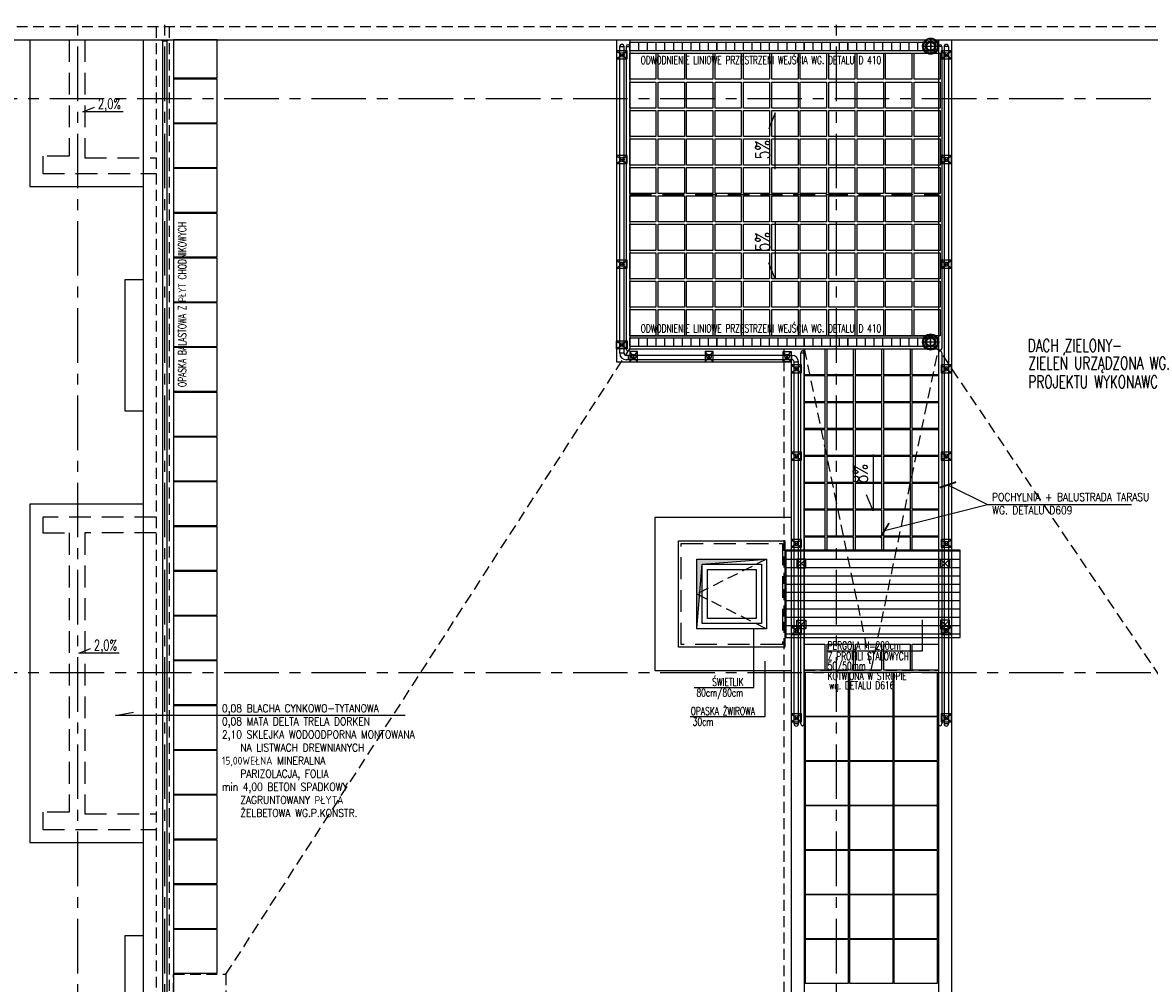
# Model space of a CAD drawing. Extents: x 41755 to 123924, y -112333 to 86187.
# Tile 29 of 256: x 103778 to 105070, y -98352 to -97251. Entities that reach past the tile are written whole.
import ezdxf
from ezdxf.enums import TextEntityAlignment as Align

# ---------------------------------------------------------------- set-up
doc = ezdxf.new("R2010")
doc.units = 0
doc.header["$LTSCALE"] = 50
doc.linetypes.add('CENTER', pattern=[2, 1.25, -0.25, 0.25, -0.25])
doc.linetypes.add('DASHED', pattern=[0.75, 0.5, -0.25])
doc.layers.get('0').update_dxf_attribs({"color": 101, "linetype": 'CONTINUOUS'})
for name, color, linetype in [('Ele-balustrada', 8, 'CONTINUOUS'), ('Ins-kan', 54, 'CONTINUOUS'), ('Ins-wod', 4, 'CONTINUOUS'), ('Okn---okna', 5, 'CONTINUOUS'), ('Opis-spadki', 61, 'CONTINUOUS'), ('Os-osie glowne', 1, 'CENTER'), ('Pos-ceramika', 14, 'CONTINUOUS'), ('Pzt-chodniki-hatch', 252, 'CONTINUOUS'), ('Sc-metal', 141, 'CONTINUOUS'), ('Sch-opis', 51, 'CONTINUOUS'), ('W-idok', 8, 'CONTINUOUS'), ('W-idok pod', 5, 'DASHED'), ('W-izol-w', 144, 'CONTINUOUS'), ('W-otwor-strop', 1, 'CONTINUOUS'), ('W-widok-spadki', 61, 'CONTINUOUS')]:
    doc.layers.add(name, color=color, linetype=linetype)
doc.styles.add('ROMANS', font='romans', dxfattribs={"width": 0.85})
doc.dimstyles.new('CHMIELNA', dxfattribs={"dimscale": 3.5, "dimtxt": 4, "dimasz": 1.5, "dimexe": 3, "dimexo": 0, "dimgap": 1, "dimtad": 1, "dimdec": 1, "dimrnd": 0.5, "dimzin": 12, "dimdsep": 46, "dimtxsty": 'ROMANS', "dimblk": 'DIMTICK', "dimcen": 0.09, "dimse1": 1, "dimse2": 1, "dimclrd": 143, "dimclrt": 53, "dimadec": 0, "dimazin": 0, "dimtfac": 1, "dimtdec": 1, "dimtix": 1, "dimtmove": 2, "dimatfit": 2, "dimldrblk": 'ARCHTICK', "dimfxl": 0, "dimtolj": 1, "dimtzin": 0, "dimarcsym": 0})

# ---------------------------------------------------------------- blocks, each defined once
blk = doc.blocks.new('SPADKI')
at = {"ltscale": 25}
blk.add_lwpolyline([(0, 0), (0, -70), (-8, -50), (-8, -50)], dxfattribs=at)
at = {"ltscale": 25, "style": 'ROMANS', "width": 0.7}
blk.add_attdef('SP%', text='', height=18, rotation=90, dxfattribs=at).set_placement((-4.9, -24), align=Align.CENTER)
blk = doc.blocks.new('DIMTICK')
for p, q in [((0, 1), (0, -1)), ((-1, 0), (1, 0))]:
    blk.add_line(p, q)
at = {"const_width": 0.141}
blk.add_lwpolyline([(0.707, 0.707), (-0.707, -0.707)], dxfattribs=at)
blk = doc.blocks.new('_sfkhmgkjm')
for points in [[(-3.5, 0), (-3.5, -0.5)], [(-3.5, 0), (3.5, 0), (3.5, 0)], [(3.5, 0), (3.5, -0.5)]]:
    blk.add_lwpolyline(points)
blk.add_lwpolyline([(3.5, -0.5, -0.284735), (-3.5, -0.5, -7)], format="xyb")
blk = doc.blocks.new('odwodnienie-liniowe2_mb')
at = {"ltscale": 25}
for p, q in [((0, 7.5), (100, 7.5)), ((10, 5), (10, -5)), ((20, 5), (20, -5)), ((30, 5), (30, -5)), ((40, 5), (40, -5)), ((50, 5), (50, -5)), ((60, 5), (60, -5)), ((70, 5), (70, -5)), ((80, 5), (80, -5)), ((90, 5), (90, -5)), ((0, -7.5), (100, -7.5))]:
    blk.add_line(p, q, dxfattribs=at)
blk.add_lwpolyline([(0, 5), (100, 5), (100, -5), (0, -5)], close=True, dxfattribs=at)
blk = doc.blocks.new('_VKJXKDFJKJFHKJGFJHKVCJKHGHJ')
at = {"layer": 'Ins-wod'}
for p, q in [((-7.9, 0), (7.9, 0)), ((0, 7.9), (0, -7.9)), ((0, -5.9), (0, 6)), ((0, 6), (0, -5.9))]:
    blk.add_line(p, q, dxfattribs=at)
for radius in [9.24, 8.12, 5.95, 5.25, 4.55]:
    blk.add_circle((0, 0), radius, dxfattribs=at)

msp = doc.modelspace()

# ---------------------------------------------------------------- hatches: boundary and pattern name
at = {"layer": 'W-idok'}
h = msp.add_hatch(dxfattribs=at)
h.set_pattern_fill('ANSI31', color=256, scale=3, angle=135, style=0)
h.set_pattern_definition([(180, (48983.419, 565.478), (-4e-15, -9.525), [])])
h.paths.add_polyline_path([(104662.966, -97855.824), (104652.966, -97855.824), (104652.966, -97955.824), (104662.966, -97955.824)])
h.paths.add_polyline_path([(104677.966, -97855.824), (104662.966, -97855.824), (104662.966, -97955.824), (104677.966, -97955.824)])
h.paths.add_polyline_path([(104710.966, -97855.824), (104677.966, -97855.824), (104677.966, -97955.824), (104710.966, -97955.824)])
h.paths.add_polyline_path([(104723.419, -97855.824), (104710.966, -97855.824), (104710.966, -97955.824), (104743.095, -97955.824)])
h.paths.add_polyline_path([(104780.023, -97855.824), (104723.419, -97855.824), (104743.095, -97955.824), (104759.268, -97955.824)])
h.paths.add_polyline_path([(104827.966, -97855.824), (104780.023, -97855.824), (104759.268, -97955.824), (104827.966, -97955.824)])
h.paths.add_polyline_path([(104842.966, -97855.824), (104827.966, -97855.824), (104827.966, -97955.824), (104842.966, -97955.824)])
h.paths.add_polyline_path([(104852.966, -97855.824), (104842.966, -97855.824), (104842.966, -97955.824), (104852.966, -97955.824)])
at = {"layer": 'W-otwor-strop'}
msp.add_hatch(color=256, dxfattribs=at).paths.add_polyline_path([(104630.966, -97865.824), (104550.966, -97865.824), (104550.966, -97945.824), (104556.966, -97871.824)])

# ---------------------------------------------------------------- linework, layer by layer
at = {"layer": 'Ele-balustrada'}
for p, q in [((104462.466, -97629.824), (104462.466, -97278.324)), ((104462.466, -97278.324), (104467.466, -97278.324)), ((104467.466, -97629.824), (104467.466, -97278.324)), ((104469.966, -97278.324), (104473.966, -97278.324)), ((104831.966, -97278.324), (104827.966, -97278.324)), ((104839.466, -97278.324), (104834.466, -97278.324)), ((104458.966, -97292.324), (104470.966, -97283.324)), ((104458.966, -97283.324), (104470.966, -97292.324)), ((104458.966, -97292.324), (104470.966, -97283.324)), ((104458.966, -97283.324), (104470.966, -97292.324)), ((104830.966, -97292.324), (104842.966, -97283.324)), ((104830.966, -97283.324), (104842.966, -97292.324)), ((104458.966, -97412.324), (104470.966, -97403.324)), ((104458.966, -97403.324), (104470.966, -97412.324)), ((104458.966, -97412.324), (104470.966, -97403.324)), ((104458.966, -97403.324), (104470.966, -97412.324)), ((104830.966, -97412.324), (104842.966, -97403.324)), ((104830.966, -97403.324), (104842.966, -97412.324)), ((104830.966, -97412.324), (104842.966, -97403.324)), ((104830.966, -97403.324), (104842.966, -97412.324)), ((104458.966, -97532.324), (104470.966, -97523.324)), ((104458.966, -97523.324), (104470.966, -97532.324)), ((104458.966, -97532.324), (104470.966, -97523.324)), ((104458.966, -97523.324), (104470.966, -97532.324)), ((104830.966, -97532.324), (104842.966, -97523.324)), ((104830.966, -97523.324), (104842.966, -97532.324)), ((104830.966, -97532.324), (104842.966, -97523.324)), ((104830.966, -97523.324), (104842.966, -97532.324)), ((104458.966, -97615.824), (104470.966, -97624.824)), ((104458.966, -97624.824), (104470.966, -97615.824)), ((104482.966, -97639.824), (104473.966, -97627.824)), ((104473.966, -97639.824), (104482.966, -97627.824)), ((104569.466, -97639.824), (104560.466, -97627.824)), ((104560.466, -97639.824), (104569.466, -97627.824)), ((104649.966, -97639.824), (104658.966, -97627.824)), ((104658.966, -97639.824), (104649.966, -97627.824)), ((104467.466, -97629.824), (104462.466, -97629.824)), ((104659.966, -97632.324), (104469.966, -97632.324)), ((104659.966, -97637.324), (104469.966, -97637.324)), ((104471.966, -97632.324), (104471.966, -97637.324)), ((104659.966, -97637.324), (104659.966, -97632.324)), ((104662.466, -98054.824), (104662.466, -97639.824)), ((104662.466, -97639.824), (104667.466, -97639.824)), ((104667.466, -98054.824), (104667.466, -97639.824)), ((104669.966, -97629.324), (104673.966, -97629.324)), ((104658.966, -97652.324), (104670.966, -97643.324)), ((104658.966, -97643.324), (104670.966, -97652.324)), ((104830.966, -97652.324), (104842.966, -97643.324)), ((104830.966, -97643.324), (104842.966, -97652.324)), ((104658.966, -97752.324), (104670.966, -97743.324)), ((104658.966, -97743.324), (104670.966, -97752.324)), ((104830.966, -97752.324), (104842.966, -97743.324)), ((104830.966, -97743.324), (104842.966, -97752.324)), ((104658.966, -97852.324), (104670.966, -97843.324)), ((104658.966, -97843.324), (104670.966, -97852.324)), ((104830.966, -97852.324), (104842.966, -97843.324)), ((104830.966, -97843.324), (104842.966, -97852.324)), ((104658.966, -97952.324), (104670.966, -97943.324)), ((104658.966, -97943.324), (104670.966, -97952.324)), ((104830.966, -97952.324), (104842.966, -97943.324)), ((104830.966, -97943.324), (104842.966, -97952.324)), ((104658.966, -98052.324), (104670.966, -98043.324)), ((104658.966, -98043.324), (104670.966, -98052.324)), ((104667.466, -98054.824), (104662.466, -98054.824)), ((104830.966, -98052.324), (104842.966, -98043.324)), ((104830.966, -98043.324), (104842.966, -98052.324)), ((104839.466, -98054.824), (104834.466, -98054.824))]:
    msp.add_line(p, q, dxfattribs=at)
for points in [[(103938.466, -99941.816), (103938.466, -97271.832)], [(103943.466, -99941.816), (103943.466, -97271.832)], [(104469.966, -97278.324), (104469.966, -97625.324)], [(104473.966, -97278.324), (104473.966, -97625.324)], [(104827.966, -97278.324), (104827.966, -97624.324)], [(104831.966, -97278.324), (104831.966, -97624.324)], [(104834.466, -97278.324), (104834.466, -98054.824)], [(104839.466, -97278.324), (104839.466, -98054.824)], [(104669.966, -98054.824), (104669.966, -97629.324)], [(104673.966, -98054.824), (104673.966, -97629.324)], [(104827.966, -97629.324), (104827.966, -98054.824)], [(104831.966, -97629.324), (104831.966, -98054.824)]]:
    msp.add_lwpolyline(points, dxfattribs=at)
for points in [[(104458.966, -97292.324), (104470.966, -97292.324), (104470.966, -97283.324), (104458.966, -97283.324)], [(104458.966, -97292.324), (104470.966, -97292.324), (104470.966, -97283.324), (104458.966, -97283.324)], [(104830.966, -97292.324), (104842.966, -97292.324), (104842.966, -97283.324), (104830.966, -97283.324)], [(104458.966, -97412.324), (104470.966, -97412.324), (104470.966, -97403.324), (104458.966, -97403.324)], [(104458.966, -97412.324), (104470.966, -97412.324), (104470.966, -97403.324), (104458.966, -97403.324)], [(104830.966, -97412.324), (104842.966, -97412.324), (104842.966, -97403.324), (104830.966, -97403.324)], [(104830.966, -97412.324), (104842.966, -97412.324), (104842.966, -97403.324), (104830.966, -97403.324)], [(104458.966, -97532.324), (104470.966, -97532.324), (104470.966, -97523.324), (104458.966, -97523.324)], [(104458.966, -97532.324), (104470.966, -97532.324), (104470.966, -97523.324), (104458.966, -97523.324)], [(104830.966, -97532.324), (104842.966, -97532.324), (104842.966, -97523.324), (104830.966, -97523.324)], [(104830.966, -97532.324), (104842.966, -97532.324), (104842.966, -97523.324), (104830.966, -97523.324)], [(104458.966, -97615.824), (104470.966, -97615.824), (104470.966, -97624.824), (104458.966, -97624.824)], [(104482.966, -97639.824), (104482.966, -97627.824), (104473.966, -97627.824), (104473.966, -97639.824)], [(104569.466, -97639.824), (104569.466, -97627.824), (104560.466, -97627.824), (104560.466, -97639.824)], [(104649.966, -97639.824), (104649.966, -97627.824), (104658.966, -97627.824), (104658.966, -97639.824)], [(104658.966, -97652.324), (104670.966, -97652.324), (104670.966, -97643.324), (104658.966, -97643.324)], [(104830.966, -97652.324), (104842.966, -97652.324), (104842.966, -97643.324), (104830.966, -97643.324)], [(104658.966, -97752.324), (104670.966, -97752.324), (104670.966, -97743.324), (104658.966, -97743.324)], [(104830.966, -97752.324), (104842.966, -97752.324), (104842.966, -97743.324), (104830.966, -97743.324)], [(104658.966, -97852.324), (104670.966, -97852.324), (104670.966, -97843.324), (104658.966, -97843.324)], [(104830.966, -97852.324), (104842.966, -97852.324), (104842.966, -97843.324), (104830.966, -97843.324)], [(104658.966, -97952.324), (104670.966, -97952.324), (104670.966, -97943.324), (104658.966, -97943.324)], [(104830.966, -97952.324), (104842.966, -97952.324), (104842.966, -97943.324), (104830.966, -97943.324)], [(104658.966, -98052.324), (104670.966, -98052.324), (104670.966, -98043.324), (104658.966, -98043.324)], [(104830.966, -98052.324), (104842.966, -98052.324), (104842.966, -98043.324), (104830.966, -98043.324)]]:
    msp.add_lwpolyline(points, close=True, dxfattribs=at)
for centre in [(104464.966, -97287.824), (104464.966, -97287.824), (104836.966, -97287.824), (104464.966, -97407.824), (104464.966, -97407.824), (104836.966, -97407.824), (104836.966, -97407.824), (104464.966, -97527.824), (104464.966, -97527.824), (104836.966, -97527.824), (104836.966, -97527.824), (104464.966, -97620.324), (104478.466, -97633.824), (104564.966, -97633.824), (104654.466, -97633.824), (104664.966, -97647.824), (104836.966, -97647.824), (104664.966, -97747.824), (104836.966, -97747.824), (104664.966, -97847.824), (104836.966, -97847.824), (104664.966, -97947.824), (104836.966, -97947.824), (104664.966, -98047.824), (104836.966, -98047.824)]:
    msp.add_circle(centre, 2.5, dxfattribs=at)
for centre, radius, start, end in [((104464.966, -97278.324), 2.5, 0, 180), ((104471.966, -97278.324), 2, 0, 180), ((104829.966, -97278.324), 2, 0, 180), ((104836.966, -97278.324), 2.5, 0, 180), ((104471.966, -97625.324), 2, 180, 0), ((104671.966, -97629.324), 2, 0, 180), ((104829.966, -97624.324), 2, 180, 0), ((104829.966, -97629.324), 2, 0, 180), ((104469.966, -97629.824), 7.5, 180, 270), ((104469.966, -97629.824), 2.5, 180, 270), ((104659.966, -97639.824), 7.5, 0, 90), ((104659.966, -97639.824), 2.5, 0, 90), ((104664.966, -98054.824), 2.5, 180, 0), ((104671.966, -98054.824), 2, 180, 0), ((104829.966, -98054.824), 2, 180, 0), ((104836.966, -98054.824), 2.5, 180, 0)]:
    msp.add_arc(centre, radius, start, end, dxfattribs=at)
at = {"layer": 'Okn---okna'}
for points in [[(104550.966, -97865.824), (104630.966, -97865.824), (104630.966, -97945.824), (104550.966, -97945.824)], [(104556.966, -97871.824), (104624.966, -97871.824), (104624.966, -97939.824), (104556.966, -97939.824)], [(104562.966, -97877.824), (104618.966, -97877.824), (104618.966, -97933.824), (104562.966, -97933.824)]]:
    msp.add_lwpolyline(points, close=True, dxfattribs=at)
at = {"layer": 'Okn---okna', "linetype": 'DASHED', "ltscale": 0.5}
msp.add_lwpolyline([(104630.966, -97865.824), (104550.966, -97905.824), (104630.966, -97945.824)], dxfattribs=at)
at = {"layer": 'Os-osie glowne'}
for points in [[(103840.966, -102040.824), (103840.966, -96063.824)], [(103940.966, -102040.824), (103940.966, -96063.824)], [(104710.966, -102040.824), (104710.966, -96063.824)], [(99508.966, -97337.824), (111775.966, -97337.824)], [(99508.966, -97995.824), (111775.966, -97995.824)]]:
    msp.add_lwpolyline(points, dxfattribs=at)
at = {"layer": 'Pos-ceramika'}
for points in [[(104473.966, -97285.824), (104503.966, -97285.824), (104503.966, -97315.824), (104473.966, -97315.824)], [(104506.566, -97285.824), (104536.566, -97285.824), (104536.566, -97315.824), (104506.566, -97315.824)], [(104539.166, -97285.824), (104569.166, -97285.824), (104569.166, -97315.824), (104539.166, -97315.824)], [(104571.766, -97285.824), (104601.766, -97285.824), (104601.766, -97315.824), (104571.766, -97315.824)], [(104604.366, -97285.824), (104634.366, -97285.824), (104634.366, -97315.824), (104604.366, -97315.824)], [(104636.966, -97285.824), (104666.966, -97285.824), (104666.966, -97315.824), (104636.966, -97315.824)], [(104669.566, -97285.824), (104699.566, -97285.824), (104699.566, -97315.824), (104669.566, -97315.824)], [(104702.166, -97285.824), (104732.166, -97285.824), (104732.166, -97315.824), (104702.166, -97315.824)], [(104734.766, -97285.824), (104764.766, -97285.824), (104764.766, -97315.824), (104734.766, -97315.824)], [(104767.366, -97285.824), (104797.366, -97285.824), (104797.366, -97315.824), (104767.366, -97315.824)], [(104799.966, -97285.824), (104829.966, -97285.824), (104829.966, -97315.824), (104799.966, -97315.824)], [(104473.966, -97319.024), (104503.966, -97319.024), (104503.966, -97349.024), (104473.966, -97349.024)], [(104506.566, -97319.024), (104536.566, -97319.024), (104536.566, -97349.024), (104506.566, -97349.024)], [(104539.166, -97319.024), (104569.166, -97319.024), (104569.166, -97349.024), (104539.166, -97349.024)], [(104571.766, -97319.024), (104601.766, -97319.024), (104601.766, -97349.024), (104571.766, -97349.024)], [(104604.366, -97319.024), (104634.366, -97319.024), (104634.366, -97349.024), (104604.366, -97349.024)], [(104636.966, -97319.024), (104666.966, -97319.024), (104666.966, -97349.024), (104636.966, -97349.024)], [(104669.566, -97319.024), (104699.566, -97319.024), (104699.566, -97349.024), (104669.566, -97349.024)], [(104702.166, -97319.024), (104732.166, -97319.024), (104732.166, -97349.024), (104702.166, -97349.024)], [(104734.766, -97319.024), (104764.766, -97319.024), (104764.766, -97349.024), (104734.766, -97349.024)], [(104767.366, -97319.024), (104797.366, -97319.024), (104797.366, -97349.024), (104767.366, -97349.024)], [(104799.966, -97319.024), (104829.966, -97319.024), (104829.966, -97349.024), (104799.966, -97349.024)], [(104473.966, -97351.624), (104503.966, -97351.624), (104503.966, -97381.624), (104473.966, -97381.624)], [(104506.566, -97351.624), (104536.566, -97351.624), (104536.566, -97381.624), (104506.566, -97381.624)], [(104539.166, -97351.624), (104569.166, -97351.624), (104569.166, -97381.624), (104539.166, -97381.624)], [(104571.766, -97351.624), (104601.766, -97351.624), (104601.766, -97381.624), (104571.766, -97381.624)], [(104604.366, -97351.624), (104634.366, -97351.624), (104634.366, -97381.624), (104604.366, -97381.624)], [(104636.966, -97351.624), (104666.966, -97351.624), (104666.966, -97381.624), (104636.966, -97381.624)], [(104669.566, -97351.624), (104699.566, -97351.624), (104699.566, -97381.624), (104669.566, -97381.624)], [(104702.166, -97351.624), (104732.166, -97351.624), (104732.166, -97381.624), (104702.166, -97381.624)], [(104734.766, -97351.624), (104764.766, -97351.624), (104764.766, -97381.624), (104734.766, -97381.624)], [(104767.366, -97351.624), (104797.366, -97351.624), (104797.366, -97381.624), (104767.366, -97381.624)], [(104799.966, -97351.624), (104829.966, -97351.624), (104829.966, -97381.624), (104799.966, -97381.624)], [(104473.966, -97384.224), (104503.966, -97384.224), (104503.966, -97414.224), (104473.966, -97414.224)], [(104506.566, -97384.224), (104536.566, -97384.224), (104536.566, -97414.224), (104506.566, -97414.224)], [(104539.166, -97384.224), (104569.166, -97384.224), (104569.166, -97414.224), (104539.166, -97414.224)], [(104571.766, -97384.224), (104601.766, -97384.224), (104601.766, -97414.224), (104571.766, -97414.224)], [(104604.366, -97384.224), (104634.366, -97384.224), (104634.366, -97414.224), (104604.366, -97414.224)], [(104636.966, -97384.224), (104666.966, -97384.224), (104666.966, -97414.224), (104636.966, -97414.224)], [(104669.566, -97384.224), (104699.566, -97384.224), (104699.566, -97414.224), (104669.566, -97414.224)], [(104702.166, -97384.224), (104732.166, -97384.224), (104732.166, -97414.224), (104702.166, -97414.224)], [(104734.766, -97384.224), (104764.766, -97384.224), (104764.766, -97414.224), (104734.766, -97414.224)], [(104767.366, -97384.224), (104797.366, -97384.224), (104797.366, -97414.224), (104767.366, -97414.224)], [(104799.966, -97384.224), (104829.966, -97384.224), (104829.966, -97414.224), (104799.966, -97414.224)], [(104473.966, -97416.824), (104503.966, -97416.824), (104503.966, -97446.824), (104473.966, -97446.824)], [(104506.566, -97416.824), (104536.566, -97416.824), (104536.566, -97446.824), (104506.566, -97446.824)], [(104539.166, -97416.824), (104569.166, -97416.824), (104569.166, -97446.824), (104539.166, -97446.824)], [(104571.766, -97416.824), (104601.766, -97416.824), (104601.766, -97446.824), (104571.766, -97446.824)], [(104604.366, -97416.824), (104634.366, -97416.824), (104634.366, -97446.824), (104604.366, -97446.824)], [(104636.966, -97416.824), (104666.966, -97416.824), (104666.966, -97446.824), (104636.966, -97446.824)], [(104669.566, -97416.824), (104699.566, -97416.824), (104699.566, -97446.824), (104669.566, -97446.824)], [(104702.166, -97416.824), (104732.166, -97416.824), (104732.166, -97446.824), (104702.166, -97446.824)], [(104734.766, -97416.824), (104764.766, -97416.824), (104764.766, -97446.824), (104734.766, -97446.824)], [(104767.366, -97416.824), (104797.366, -97416.824), (104797.366, -97446.824), (104767.366, -97446.824)], [(104799.966, -97416.824), (104829.966, -97416.824), (104829.966, -97446.824), (104799.966, -97446.824)], [(104473.966, -97449.424), (104503.966, -97449.424), (104503.966, -97479.424), (104473.966, -97479.424)], [(104506.566, -97449.424), (104536.566, -97449.424), (104536.566, -97479.424), (104506.566, -97479.424)], [(104539.166, -97449.424), (104569.166, -97449.424), (104569.166, -97479.424), (104539.166, -97479.424)], [(104571.766, -97449.424), (104601.766, -97449.424), (104601.766, -97479.424), (104571.766, -97479.424)], [(104604.366, -97449.424), (104634.366, -97449.424), (104634.366, -97479.424), (104604.366, -97479.424)], [(104636.966, -97449.424), (104666.966, -97449.424), (104666.966, -97479.424), (104636.966, -97479.424)], [(104669.566, -97449.424), (104699.566, -97449.424), (104699.566, -97479.424), (104669.566, -97479.424)], [(104702.166, -97449.424), (104732.166, -97449.424), (104732.166, -97479.424), (104702.166, -97479.424)], [(104734.766, -97449.424), (104764.766, -97449.424), (104764.766, -97479.424), (104734.766, -97479.424)], [(104767.366, -97449.424), (104797.366, -97449.424), (104797.366, -97479.424), (104767.366, -97479.424)], [(104799.966, -97449.424), (104829.966, -97449.424), (104829.966, -97479.424), (104799.966, -97479.424)], [(104473.966, -97482.024), (104503.966, -97482.024), (104503.966, -97512.024), (104473.966, -97512.024)], [(104506.566, -97482.024), (104536.566, -97482.024), (104536.566, -97512.024), (104506.566, -97512.024)], [(104539.166, -97482.024), (104569.166, -97482.024), (104569.166, -97512.024), (104539.166, -97512.024)], [(104571.766, -97482.024), (104601.766, -97482.024), (104601.766, -97512.024), (104571.766, -97512.024)], [(104604.366, -97482.024), (104634.366, -97482.024), (104634.366, -97512.024), (104604.366, -97512.024)], [(104636.966, -97482.024), (104666.966, -97482.024), (104666.966, -97512.024), (104636.966, -97512.024)], [(104669.566, -97482.024), (104699.566, -97482.024), (104699.566, -97512.024), (104669.566, -97512.024)], [(104702.166, -97482.024), (104732.166, -97482.024), (104732.166, -97512.024), (104702.166, -97512.024)], [(104734.766, -97482.024), (104764.766, -97482.024), (104764.766, -97512.024), (104734.766, -97512.024)], [(104767.366, -97482.024), (104797.366, -97482.024), (104797.366, -97512.024), (104767.366, -97512.024)], [(104799.966, -97482.024), (104829.966, -97482.024), (104829.966, -97512.024), (104799.966, -97512.024)], [(104473.966, -97514.624), (104503.966, -97514.624), (104503.966, -97544.624), (104473.966, -97544.624)], [(104506.566, -97514.624), (104536.566, -97514.624), (104536.566, -97544.624), (104506.566, -97544.624)], [(104539.166, -97514.624), (104569.166, -97514.624), (104569.166, -97544.624), (104539.166, -97544.624)], [(104571.766, -97514.624), (104601.766, -97514.624), (104601.766, -97544.624), (104571.766, -97544.624)], [(104604.366, -97514.624), (104634.366, -97514.624), (104634.366, -97544.624), (104604.366, -97544.624)], [(104636.966, -97514.624), (104666.966, -97514.624), (104666.966, -97544.624), (104636.966, -97544.624)], [(104669.566, -97514.624), (104699.566, -97514.624), (104699.566, -97544.624), (104669.566, -97544.624)], [(104702.166, -97514.624), (104732.166, -97514.624), (104732.166, -97544.624), (104702.166, -97544.624)], [(104734.766, -97514.624), (104764.766, -97514.624), (104764.766, -97544.624), (104734.766, -97544.624)], [(104767.366, -97514.624), (104797.366, -97514.624), (104797.366, -97544.624), (104767.366, -97544.624)], [(104799.966, -97514.624), (104829.966, -97514.624), (104829.966, -97544.624), (104799.966, -97544.624)], [(104473.966, -97547.224), (104503.966, -97547.224), (104503.966, -97577.224), (104473.966, -97577.224)], [(104506.566, -97547.224), (104536.566, -97547.224), (104536.566, -97577.224), (104506.566, -97577.224)], [(104539.166, -97547.224), (104569.166, -97547.224), (104569.166, -97577.224), (104539.166, -97577.224)], [(104571.766, -97547.224), (104601.766, -97547.224), (104601.766, -97577.224), (104571.766, -97577.224)], [(104604.366, -97547.224), (104634.366, -97547.224), (104634.366, -97577.224), (104604.366, -97577.224)], [(104636.966, -97547.224), (104666.966, -97547.224), (104666.966, -97577.224), (104636.966, -97577.224)], [(104669.566, -97547.224), (104699.566, -97547.224), (104699.566, -97577.224), (104669.566, -97577.224)], [(104702.166, -97547.224), (104732.166, -97547.224), (104732.166, -97577.224), (104702.166, -97577.224)], [(104734.766, -97547.224), (104764.766, -97547.224), (104764.766, -97577.224), (104734.766, -97577.224)], [(104767.366, -97547.224), (104797.366, -97547.224), (104797.366, -97577.224), (104767.366, -97577.224)], [(104799.966, -97547.224), (104829.966, -97547.224), (104829.966, -97577.224), (104799.966, -97577.224)], [(104473.966, -97579.824), (104503.966, -97579.824), (104503.966, -97609.824), (104473.966, -97609.824)], [(104506.566, -97579.824), (104536.566, -97579.824), (104536.566, -97609.824), (104506.566, -97609.824)], [(104539.166, -97579.824), (104569.166, -97579.824), (104569.166, -97609.824), (104539.166, -97609.824)], [(104571.766, -97579.824), (104601.766, -97579.824), (104601.766, -97609.824), (104571.766, -97609.824)], [(104604.366, -97579.824), (104634.366, -97579.824), (104634.366, -97609.824), (104604.366, -97609.824)], [(104636.966, -97579.824), (104666.966, -97579.824), (104666.966, -97609.824), (104636.966, -97609.824)], [(104669.566, -97579.824), (104699.566, -97579.824), (104699.566, -97609.824), (104669.566, -97609.824)], [(104702.166, -97579.824), (104732.166, -97579.824), (104732.166, -97609.824), (104702.166, -97609.824)], [(104734.766, -97579.824), (104764.766, -97579.824), (104764.766, -97609.824), (104734.766, -97609.824)], [(104767.366, -97579.824), (104797.366, -97579.824), (104797.366, -97609.824), (104767.366, -97609.824)], [(104799.966, -97579.824), (104829.966, -97579.824), (104829.966, -97609.824), (104799.966, -97609.824)], [(104673.966, -97624.824), (104697.566, -97624.824), (104697.566, -97654.824), (104673.966, -97654.824)], [(104700.166, -97624.824), (104730.166, -97624.824), (104730.166, -97654.824), (104700.166, -97654.824)], [(104732.766, -97624.824), (104762.766, -97624.824), (104762.766, -97654.824), (104732.766, -97654.824)], [(104765.366, -97624.824), (104795.366, -97624.824), (104795.366, -97654.824), (104765.366, -97654.824)], [(104797.966, -97624.824), (104827.966, -97624.824), (104827.966, -97654.824), (104797.966, -97654.824)], [(104673.966, -97655.594), (104697.566, -97655.594), (104697.566, -97685.594), (104673.966, -97685.594)], [(104700.166, -97655.594), (104730.166, -97655.594), (104730.166, -97685.594), (104700.166, -97685.594)], [(104732.766, -97655.594), (104762.766, -97655.594), (104762.766, -97685.594), (104732.766, -97685.594)], [(104765.366, -97655.594), (104795.366, -97655.594), (104795.366, -97685.594), (104765.366, -97685.594)], [(104797.966, -97655.594), (104827.966, -97655.594), (104827.966, -97685.594), (104797.966, -97685.594)], [(104673.966, -97686.364), (104697.566, -97686.364), (104697.566, -97716.364), (104673.966, -97716.364)], [(104700.166, -97686.364), (104730.166, -97686.364), (104730.166, -97716.364), (104700.166, -97716.364)], [(104732.766, -97686.364), (104762.766, -97686.364), (104762.766, -97716.364), (104732.766, -97716.364)], [(104765.366, -97686.364), (104795.366, -97686.364), (104795.366, -97716.364), (104765.366, -97716.364)], [(104797.966, -97686.364), (104827.966, -97686.364), (104827.966, -97716.364), (104797.966, -97716.364)], [(104673.966, -97717.134), (104697.566, -97717.134), (104697.566, -97747.134), (104673.966, -97747.134)], [(104700.166, -97717.134), (104730.166, -97717.134), (104730.166, -97747.134), (104700.166, -97747.134)], [(104732.766, -97717.134), (104762.766, -97717.134), (104762.766, -97747.134), (104732.766, -97747.134)], [(104765.366, -97717.134), (104795.366, -97717.134), (104795.366, -97747.134), (104765.366, -97747.134)], [(104797.966, -97717.134), (104827.966, -97717.134), (104827.966, -97747.134), (104797.966, -97747.134)], [(104673.966, -97747.904), (104697.566, -97747.904), (104697.566, -97777.904), (104673.966, -97777.904)], [(104700.166, -97747.904), (104730.166, -97747.904), (104730.166, -97777.904), (104700.166, -97777.904)], [(104732.766, -97747.904), (104762.766, -97747.904), (104762.766, -97777.904), (104732.766, -97777.904)], [(104765.366, -97747.904), (104795.366, -97747.904), (104795.366, -97777.904), (104765.366, -97777.904)], [(104797.966, -97747.904), (104827.966, -97747.904), (104827.966, -97777.904), (104797.966, -97777.904)], [(104673.966, -97778.674), (104697.566, -97778.674), (104697.566, -97808.674), (104673.966, -97808.674)], [(104700.166, -97778.674), (104730.166, -97778.674), (104730.166, -97808.674), (104700.166, -97808.674)], [(104732.766, -97778.674), (104762.766, -97778.674), (104762.766, -97808.674), (104732.766, -97808.674)], [(104765.366, -97778.674), (104795.366, -97778.674), (104795.366, -97808.674), (104765.366, -97808.674)], [(104797.966, -97778.674), (104827.966, -97778.674), (104827.966, -97808.674), (104797.966, -97808.674)], [(104673.966, -97809.444), (104697.566, -97809.444), (104697.566, -97839.444), (104673.966, -97839.444)], [(104700.166, -97809.444), (104730.166, -97809.444), (104730.166, -97839.444), (104700.166, -97839.444)], [(104732.766, -97809.444), (104762.766, -97809.444), (104762.766, -97839.444), (104732.766, -97839.444)], [(104765.366, -97809.444), (104795.366, -97809.444), (104795.366, -97839.444), (104765.366, -97839.444)], [(104797.966, -97809.444), (104827.966, -97809.444), (104827.966, -97839.444), (104797.966, -97839.444)], [(104502.966, -97817.824), (104658.966, -97817.824), (104658.966, -97993.824), (104502.966, -97993.824)], [(104673.966, -97963.324), (104697.566, -97963.324), (104697.566, -97993.324), (104673.966, -97993.324)], [(104700.166, -97963.324), (104730.166, -97963.324), (104730.166, -97993.324), (104700.166, -97993.324)], [(104732.766, -97963.324), (104762.766, -97963.324), (104762.766, -97993.324), (104732.766, -97993.324)], [(104765.366, -97963.324), (104795.366, -97963.324), (104795.366, -97993.324), (104765.366, -97993.324)], [(104797.966, -97963.324), (104827.966, -97963.324), (104827.966, -97993.324), (104797.966, -97993.324)]]:
    msp.add_lwpolyline(points, close=True, dxfattribs=at)
for points in [[(104673.966, -97855.824), (104673.966, -97840.214), (104697.566, -97840.214), (104697.566, -97855.824)], [(104700.166, -97855.824), (104700.166, -97840.214), (104730.166, -97840.214), (104730.166, -97855.824)], [(104732.766, -97855.824), (104732.766, -97840.214), (104762.766, -97840.214), (104762.766, -97855.824)], [(104765.366, -97855.824), (104765.366, -97840.214), (104795.366, -97840.214), (104795.366, -97855.824)], [(104797.966, -97855.824), (104797.966, -97840.214), (104827.966, -97840.214), (104827.966, -97855.824)]]:
    msp.add_lwpolyline(points, dxfattribs=at)
at = {"layer": 'Pzt-chodniki-hatch'}
for points in [[(103950.966, -97270.824), (103950.966, -97314.314), (104000.966, -97314.314), (104000.966, -97270.824)], [(103950.966, -97315.624), (103950.966, -97365.624), (104000.966, -97365.624), (104000.966, -97315.624)], [(103950.966, -97366.934), (103950.966, -97416.934), (104000.966, -97416.934), (104000.966, -97366.934)], [(103950.966, -97418.244), (103950.966, -97468.244), (104000.966, -97468.244), (104000.966, -97418.244)], [(103950.966, -97469.554), (103950.966, -97519.554), (104000.966, -97519.554), (104000.966, -97469.554)], [(103950.966, -97520.864), (103950.966, -97570.864), (104000.966, -97570.864), (104000.966, -97520.864)], [(103950.966, -97572.174), (103950.966, -97622.174), (104000.966, -97622.174), (104000.966, -97572.174)], [(103950.966, -97623.484), (103950.966, -97673.484), (104000.966, -97673.484), (104000.966, -97623.484)], [(103950.966, -97674.794), (103950.966, -97724.794), (104000.966, -97724.794), (104000.966, -97674.794)], [(103950.966, -97726.104), (103950.966, -97776.104), (104000.966, -97776.104), (104000.966, -97726.104)], [(103950.966, -97777.414), (103950.966, -97827.414), (104000.966, -97827.414), (104000.966, -97777.414)], [(103950.966, -97828.724), (103950.966, -97878.724), (104000.966, -97878.724), (104000.966, -97828.724)], [(103950.966, -97880.034), (103950.966, -97930.034), (104000.966, -97930.034), (104000.966, -97880.034)], [(103950.966, -97931.344), (103950.966, -97981.344), (104000.966, -97981.344), (104000.966, -97931.344)], [(103950.966, -97982.654), (103950.966, -98032.654), (104000.966, -98032.654), (104000.966, -97982.654)], [(104674.967, -97995.824), (104674.967, -98045.824), (104724.967, -98045.824), (104724.967, -97995.824)], [(104725.967, -97995.824), (104725.967, -98045.824), (104775.967, -98045.824), (104775.967, -97995.824)], [(104776.967, -97995.824), (104776.967, -98045.824), (104826.967, -98045.824), (104826.967, -97995.824)], [(103950.966, -98033.964), (103950.966, -98083.964), (104000.966, -98083.964), (104000.966, -98033.964)], [(104674.967, -98046.824), (104674.967, -98096.824), (104724.967, -98096.824), (104724.967, -98046.824)], [(104725.967, -98046.824), (104725.967, -98096.824), (104775.967, -98096.824), (104775.967, -98046.824)], [(104776.967, -98046.824), (104776.967, -98096.824), (104826.967, -98096.824), (104826.967, -98046.824)], [(103950.966, -98085.274), (103950.966, -98135.274), (104000.966, -98135.274), (104000.966, -98085.274)], [(104674.967, -98097.824), (104674.967, -98147.824), (104724.967, -98147.824), (104724.967, -98097.824)], [(104725.967, -98097.824), (104725.967, -98147.824), (104775.967, -98147.824), (104775.967, -98097.824)], [(104776.967, -98097.824), (104776.967, -98147.824), (104826.967, -98147.824), (104826.967, -98097.824)], [(103950.966, -98136.584), (103950.966, -98186.584), (104000.966, -98186.584), (104000.966, -98136.584)], [(104674.967, -98148.824), (104674.967, -98198.824), (104724.967, -98198.824), (104724.967, -98148.824)], [(104725.967, -98148.824), (104725.967, -98198.824), (104775.967, -98198.824), (104775.967, -98148.824)], [(104776.967, -98148.824), (104776.967, -98198.824), (104826.967, -98198.824), (104826.967, -98148.824)], [(103950.966, -98187.894), (103950.966, -98237.894), (104000.966, -98237.894), (104000.966, -98187.894)], [(104674.967, -98199.824), (104674.967, -98249.824), (104724.967, -98249.824), (104724.967, -98199.824)], [(104725.967, -98199.824), (104725.967, -98249.824), (104775.967, -98249.824), (104775.967, -98199.824)], [(104776.967, -98199.824), (104776.967, -98249.824), (104826.967, -98249.824), (104826.967, -98199.824)], [(103950.966, -98239.204), (103950.966, -98289.204), (104000.966, -98289.204), (104000.966, -98239.204)], [(104674.967, -98250.824), (104674.967, -98300.824), (104724.967, -98300.824), (104724.967, -98250.824)], [(104725.967, -98250.824), (104725.967, -98300.824), (104775.967, -98300.824), (104775.967, -98250.824)], [(104776.967, -98250.824), (104776.967, -98300.824), (104826.967, -98300.824), (104826.967, -98250.824)], [(103950.966, -98290.514), (103950.966, -98340.514), (104000.966, -98340.514), (104000.966, -98290.514)], [(104674.967, -98301.824), (104674.967, -98351.824), (104724.967, -98351.824), (104724.967, -98301.824)], [(104725.967, -98301.824), (104725.967, -98351.824), (104775.967, -98351.824), (104775.967, -98301.824)], [(104776.967, -98301.824), (104776.967, -98351.824), (104826.967, -98351.824), (104826.967, -98301.824)]]:
    msp.add_lwpolyline(points, close=True, dxfattribs=at)
at = {"layer": 'Sc-metal'}
for points in [[(104665.747, -97865.824), (104665.747, -97875.824), (104675.747, -97875.824), (104675.747, -97865.824)], [(104840.466, -97865.824), (104840.466, -97875.824), (104830.466, -97875.824), (104830.466, -97865.824)], [(104665.747, -97945.824), (104665.747, -97935.824), (104675.747, -97935.824), (104675.747, -97945.824)], [(104840.466, -97945.824), (104840.466, -97935.824), (104830.466, -97935.824), (104830.466, -97945.824)]]:
    msp.add_lwpolyline(points, close=True, dxfattribs=at)
for points in [[(104665.747, -97865.824), (104675.747, -97875.824)], [(104675.747, -97865.824), (104665.747, -97875.824)], [(104840.466, -97865.824), (104830.466, -97875.824)], [(104830.466, -97865.824), (104840.466, -97875.824)], [(104665.747, -97945.824), (104675.747, -97935.824)], [(104675.747, -97945.824), (104665.747, -97935.824)], [(104840.466, -97945.824), (104830.466, -97935.824)], [(104830.466, -97945.824), (104840.466, -97935.824)]]:
    msp.add_lwpolyline(points, dxfattribs=at)
at = {"layer": 'Sch-opis'}
for points in [[(104700.717, -97971.205), (104809.689, -97971.205), (104809.689, -97935.562)], [(104547.67, -98013.016), (104616.407, -98013.016), (104616.407, -97945.824)], [(104629.081, -98046.363), (104629.081, -97982.949)], [(103884.465, -98045.135), (103904.941, -98041.294)], [(104216.344, -98045.135), (103884.465, -98045.135)], [(104543.291, -98046.363), (104629.081, -98046.363)]]:
    msp.add_lwpolyline(points, dxfattribs=at)
at = {"layer": 'W-idok', "linetype": 'DASHED', "ltscale": 0.5}
for p, q in [((103930.966, -97255.824), (103930.966, -97423.824)), ((103945.966, -97255.824), (103945.966, -97408.824)), ((103945.966, -97408.824), (103945.966, -97832.824)), ((103930.966, -97423.824), (103930.966, -97817.824)), ((103930.966, -97817.824), (103930.966, -98175.824)), ((103945.966, -97832.824), (103945.966, -98160.824)), ((103945.966, -98160.824), (103945.966, -98582.824)), ((103930.966, -98175.824), (103930.966, -98567.824))]:
    msp.add_line(p, q, dxfattribs=at)
at = {"layer": 'W-idok'}
msp.add_line((104473.966, -97624.824), (104662.966, -97624.824), dxfattribs=at)
at = {"layer": 'W-idok', "linetype": 'DASHED', "ltscale": 0.5}
msp.add_lwpolyline([(102443.466, -96585.824), (102582.966, -96585.824), (102582.966, -96485.824), (111545.966, -96485.824), (111545.966, -97255.824), (102443.466, -97255.824)], dxfattribs=at)
at = {"layer": 'W-idok'}
for points in [[(104458.966, -97270.824), (104458.966, -97639.824)], [(104473.966, -97270.824), (104473.966, -97624.824)], [(104827.966, -97270.824), (104827.966, -100043.824)], [(104842.966, -97270.824), (104842.966, -98347.966)], [(103915.966, -97545.824), (103894.966, -97545.824), (103894.966, -97695.824), (103915.966, -97695.824)], [(104673.966, -97624.824), (104673.966, -100043.824)], [(104458.966, -97639.824), (104658.966, -97639.824)], [(104658.966, -97639.824), (104658.966, -98268.28)], [(104652.966, -97855.824), (104652.966, -97955.824), (104852.966, -97955.824), (104852.966, -97855.824), (104652.966, -97855.824)], [(104658.966, -98268.28), (104658.966, -100043.824)], [(104842.966, -98347.966), (104842.966, -100043.824)]]:
    msp.add_lwpolyline(points, dxfattribs=at)
at = {"layer": 'W-idok', "linetype": 'DASHED'}
msp.add_lwpolyline([(104473.966, -97447.824), (104827.966, -97447.824)], dxfattribs=at)
at = {"layer": 'W-idok'}
msp.add_lwpolyline([(104529.966, -97844.824), (104651.966, -97844.824), (104651.966, -97966.824), (104529.966, -97966.824)], close=True, dxfattribs=at)
at = {"layer": 'W-idok', "linetype": 'DASHED'}
msp.add_lwpolyline([(104532.966, -97847.824), (104648.966, -97847.824), (104648.966, -97963.824), (104532.966, -97963.824)], close=True, dxfattribs=at)
at = {"layer": 'W-idok pod', "linetype": 'Continuous'}
for p, q in [((103785.966, -97270.824), (103785.966, -97438.824)), ((103785.966, -97438.824), (103915.966, -97438.824)), ((103915.966, -97802.824), (103785.966, -97802.824)), ((103785.966, -97802.824), (103785.966, -98190.824)), ((103785.966, -98190.824), (103915.966, -98190.824))]:
    msp.add_line(p, q, dxfattribs=at)
at = {"layer": 'W-idok pod'}
for points in [[(103830.966, -97270.824), (103830.966, -97403.824), (103800.966, -97403.824), (103800.966, -97423.824), (103930.966, -97423.824)], [(103848.966, -97270.824), (103848.966, -97405.824), (103930.966, -97405.824)], [(103930.966, -97817.824), (103800.966, -97817.824), (103800.966, -97835.824), (103830.966, -97835.824), (103830.966, -98155.824), (103800.966, -98155.824), (103800.966, -98175.824), (103930.966, -98175.824)], [(103930.966, -97835.824), (103848.966, -97835.824), (103848.966, -98157.824), (103930.966, -98157.824)]]:
    msp.add_lwpolyline(points, dxfattribs=at)
at = {"layer": 'W-idok pod', "linetype": 'Continuous'}
msp.add_lwpolyline([(103915.966, -98297.824), (103894.966, -98297.824), (103894.966, -98447.824), (103915.966, -98447.824)], dxfattribs=at)
at = {"layer": 'W-izol-w', "linetype": 'Continuous'}
for p, q in [((102443.466, -97270.824), (111410.966, -97270.824)), ((103915.966, -97270.824), (103915.966, -97802.824)), ((103950.966, -97270.824), (103950.966, -97403.824)), ((103950.966, -97403.824), (103950.966, -97837.824)), ((103915.966, -97802.824), (103915.966, -98552.824)), ((103950.966, -97837.824), (103950.966, -98155.824)), ((103950.966, -98155.824), (103950.966, -98587.824))]:
    msp.add_line(p, q, dxfattribs=at)
at = {"layer": 'W-otwor-strop', "ltscale": 0.5}
msp.add_lwpolyline([(104550.966, -97865.824), (104630.966, -97865.824), (104630.966, -97945.824), (104550.966, -97945.824)], close=True, dxfattribs=at)
msp.add_lwpolyline([(104550.966, -97945.824), (104556.966, -97871.824), (104630.966, -97865.824)], dxfattribs=at)
for centre in [(104819.049, -97277.968), (104819.005, -97616.981)]:
    msp.add_circle(centre, 8, dxfattribs=at)
at = {"layer": 'W-widok-spadki', "linetype": 'DASHED', "ltscale": 0.5}
for points in [[(104010.966, -98341.824), (104473.966, -97624.824)], [(104650.966, -100837.824), (104650.966, -97624.824)], [(104673.966, -97624.824), (104750.966, -97993.324), (104827.966, -97624.824)], [(105312.966, -98341.824), (104827.966, -97624.824)], [(104673.966, -97993.324), (104827.966, -97993.324)]]:
    msp.add_lwpolyline(points, dxfattribs=at)
msp.add_lwpolyline([(103950.966, -98341.824), (104010.966, -98341.824), (104010.966, -98401.824), (103950.966, -98401.824)], close=True, dxfattribs=at)

# ---------------------------------------------------------------- block references
for p in [(104819.049, -97277.968), (104819.005, -97616.981)]:
    msp.add_blockref('_VKJXKDFJKJFHKJGFJHKVCJKHGHJ', p)
at = {"layer": 'Ele-balustrada'}
msp.add_blockref('_sfkhmgkjm', (103940.966, -97270.824), dxfattribs=at)
at = {"layer": 'Ins-kan'}
for p in [(104473.966, -97278.324), (104573.966, -97278.324), (104673.966, -97278.324), (104723.966, -97278.324), (104473.966, -97617.324), (104573.966, -97617.324), (104673.966, -97617.324), (104723.966, -97617.324)]:
    msp.add_blockref('odwodnienie-liniowe2_mb', p, dxfattribs=at)
at = {"layer": 'Opis-spadki', "xscale": 0.6604040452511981, "yscale": 0.6604040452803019, "zscale": 0.6604040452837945, "rotation": 270}
for p in [(103893.148, -97353.128), (103888.614, -97973.73)]:
    msp.add_blockref('SPADKI', p, dxfattribs=at).add_auto_attribs({'SP%': '2,0%'})
at = {"layer": 'Opis-spadki'}
ref = msp.add_blockref('SPADKI', (104640.904, -97418.944), dxfattribs=dict(at, xscale=-0.9245656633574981, yscale=0.924565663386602, zscale=0.9245656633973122, rotation=180))
ref.add_attrib('SP%', '5%', dxfattribs={"layer": '0', "ltscale": 25, "height": 16.6422, "rotation": 90, "style": 'ROMANS', "width": 0.7}).set_placement((104634.642, -97396.71), align=Align.CENTER)
ref = msp.add_blockref('SPADKI', (104640.904, -97479.904), dxfattribs=dict(at, xscale=0.9245656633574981, yscale=0.924565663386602, zscale=0.9245656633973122))
ref.add_attrib('SP%', '5%', dxfattribs={"layer": '0', "ltscale": 25, "height": 16.6422, "rotation": 90, "style": 'ROMANS', "width": 0.7}).set_placement((104634.642, -97502.138), align=Align.CENTER)
ref = msp.add_blockref('SPADKI', (104752.981, -97745.852), dxfattribs=dict(at, xscale=0.9245656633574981, yscale=0.924565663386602, zscale=0.9245656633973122))
ref.add_attrib('SP%', '8%', dxfattribs={"layer": '0', "ltscale": 25, "height": 16.6422, "rotation": 90, "style": 'ROMANS', "width": 0.7}).set_placement((104746.719, -97768.086), align=Align.CENTER)

# ---------------------------------------------------------------- texts
at = {"layer": 'Sch-opis', "style": 'ROMANS', "width": 0.7}
for s, height, p in [('ODWODNIENIE LINIOWE PRZESTRZENI WEJŚCIA WG. DETALU D 410', 9, (104486.45, -97298.346)), ('ODWODNIENIE LINIOWE PRZESTRZENI WEJŚCIA WG. DETALU D 410', 9, (104486.45, -97605.957)), ('DACH ZIELONY- ', 14.4, (104930.358, -97628.136)), ('ZIELEŃ URZĄDZONA WG.', 14.4, (104931.205, -97648.379)), ('PROJEKTU WYKONAWCZEGO ZIELENI', 14.4, (104931.205, -97669.928)), ('PERGOLA H=200cm ', 9, (104700.96, -97969.44)), ('Z PROFILI STALOWYCH', 9, (104700.937, -97981.675)), ('50/50mm', 9, (104700.937, -97992.828)), ('ŚWIETLIK ', 9, (104568.55, -98011.252)), ('KOTWIONA W STROPIE', 9, (104700.937, -98004.329)), ('80cm/80cm', 9, (104550.529, -98023.487)), ('wg. DETALU D616', 9, (104702.656, -98015.07)), ('OPASKA ŻWIROWA', 9, (104543.914, -98044.598)), ('30cm', 9, (104546.15, -98056.834))]:
    msp.add_text(s, height=height, dxfattribs=at).set_placement(p)
msp.add_text('OPASKA BALASTOWA Z PŁYT CHODNIKOWYCH', height=9, rotation=90, dxfattribs=at).set_placement((103965.281, -97668.658))
at = {"layer": 'Sch-opis', "char_height": 9, "attachment_point": 1, "style": 'ROMANS'}
for s, insert, width in [('POCHYLNIA + BALUSTRADA TARASU WG. DETALU D609', (104889.503, -97790.321), 203.76147), ('0,08 BLACHA CYNKOWO-TYTANOWA\\P0,08 MATA DELTA TRELA DORKEN\\P2,10 SKLEJKA WODOODPORNA MONTOWANA\\P    NA LISTWACH DREWNIANYCH\\P15,00WEŁNA MINERALNA\\P    PARIZOLACJA, FOLIA\\Pmin 4,00 BETON SPADKOWY\\P    ZAGRUNTOWANY PŁYTA\\P    ŻELBETOWA WG.P.KONSTR.', (104006.328, -98032.453), 639.6)]:
    msp.add_mtext(s, dxfattribs=dict(at, insert=insert, width=width))

# ---------------------------------------------------------------- leaders
at = {"layer": 'Sch-opis'}
for points in [[(104838.794, -97780.767), (104884.249, -97803.388), (105049.163, -97803.388)], [(104766.266, -97833.065), (104884.249, -97803.388), (105038.66, -97803.388)]]:
    msp.add_leader(points, dimstyle='CHMIELNA', override={"dimasz": 4, "dimgap": 1, "dimtad": 0}, dxfattribs=at)

doc.saveas('drawing.dxf')
